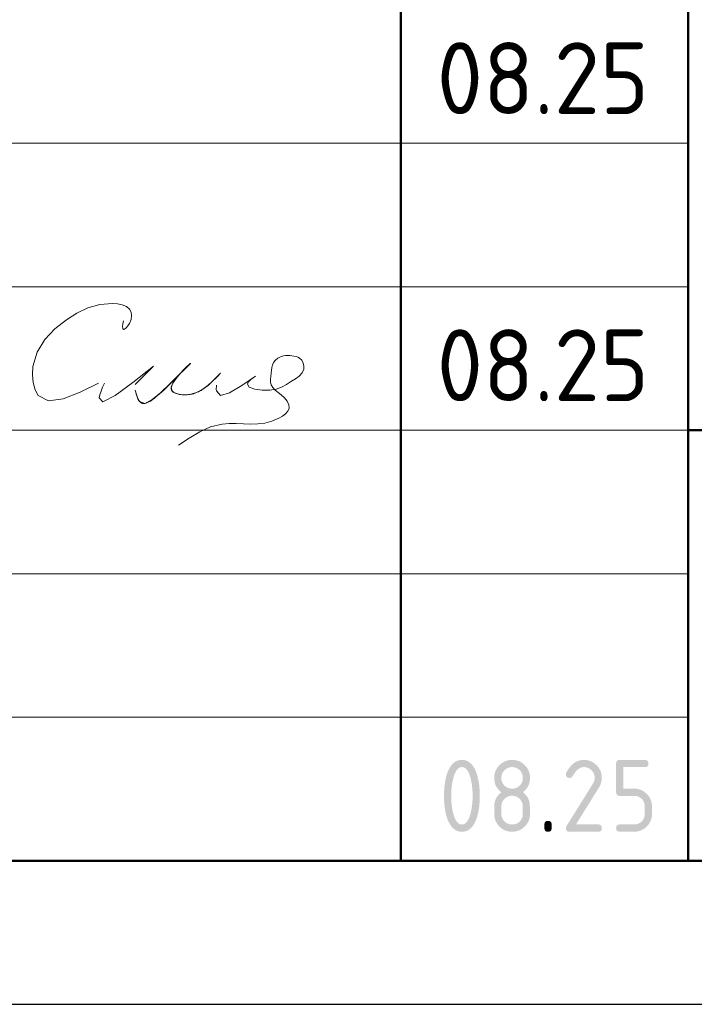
# Model space of a CAD drawing. Header units: millimetres. Extents: x 0 to 21000, y 0 to 14850.
# Tile 4 of 8: x 13586 to 14761, y 0 to 1715. Entities that reach past the tile are written whole.
import ezdxf

# ---------------------------------------------------------------- set-up
doc = ezdxf.new("R2010")
doc.units = ezdxf.units.MM
doc.layers.add('Standard', color=7, linetype='Continuous', lineweight=25)
doc.styles.add('ISOCPEUR', font='txt')

msp = doc.modelspace()

# ---------------------------------------------------------------- hatches: boundary and pattern name
at = {"layer": 'Standard', "linetype": 'Continuous', "lineweight": 25, "transparency": 33554687}
h = msp.add_hatch(color=7, dxfattribs=at)
h.paths.add_polyline_path([(14374.9, 363.1), (14374.9, 367), (14374.7, 370.8), (14374.5, 374.6), (14374.1, 378.2), (14373.7, 381.9), (14373.1, 385.4), (14372.4, 389), (14371.6, 392.4), (14371, 395), (14370.3, 397.3), (14369.6, 399.5), (14368.8, 401.5), (14368, 403.4), (14367.1, 405), (14366.2, 406.6), (14365.3, 407.9), (14364.3, 409.2), (14363.3, 410.2), (14362.2, 411.2), (14361.1, 411.8), (14360, 412.5), (14358.8, 412.8), (14357.5, 413.1), (14356.2, 413.1), (14355, 413.1), (14353.8, 412.8), (14352.6, 412.5), (14351.4, 411.8), (14350.3, 411.2), (14349.3, 410.2), (14348.2, 409.2), (14347.3, 407.9), (14346.3, 406.6), (14345.5, 405), (14344.6, 403.4), (14343.8, 401.4), (14343, 399.5), (14342.3, 397.2), (14341.6, 394.9), (14341, 392.3), (14340.1, 388.8), (14339.5, 385.2), (14338.8, 381.6), (14338.4, 378), (14338, 374.4), (14337.8, 370.6), (14337.6, 366.9), (14337.6, 363.1), (14337.6, 359.3), (14337.8, 355.5), (14338, 351.8), (14338.4, 348.1), (14338.8, 344.5), (14339.4, 340.9), (14340, 337.3), (14340.9, 333.9), (14341.5, 331.3), (14342.2, 329), (14342.9, 326.8), (14343.7, 324.8), (14344.5, 322.9), (14345.4, 321.3), (14346.3, 319.6), (14347.2, 318.4), (14348.2, 317.1), (14349.2, 316.1), (14350.3, 315.1), (14351.4, 314.5), (14352.5, 313.8), (14353.7, 313.5), (14354.9, 313.2), (14356.2, 313.2), (14357.5, 313.2), (14358.8, 313.5), (14360, 313.8), (14361.1, 314.5), (14362.2, 315.1), (14363.3, 316.1), (14364.3, 317.1), (14365.3, 318.4), (14366.2, 319.6), (14367.1, 321.3), (14368, 322.9), (14368.8, 324.8), (14369.6, 326.8), (14370.3, 329), (14371, 331.3), (14371.6, 333.9), (14372.4, 337.3), (14373.1, 340.9), (14373.7, 344.5), (14374.1, 348.1), (14374.5, 351.8), (14374.7, 355.5), (14374.9, 359.3)])
h.paths.add_polyline_path([(14387.4, 363.1), (14387.4, 360.3), (14387.4, 357.7), (14387.3, 355), (14387.1, 352.3), (14386.9, 349.7), (14386.7, 347.2), (14386.4, 344.7), (14386.1, 342.3), (14385.7, 339.9), (14385.3, 337.6), (14384.9, 335.3), (14384.4, 333), (14383.8, 330.8), (14383.2, 328.7), (14382.6, 326.5), (14382, 324.5), (14381, 321.5), (14379.8, 318.9), (14378.6, 316.3), (14377.3, 314.1), (14376, 311.8), (14374.6, 310), (14373.1, 308.1), (14371.5, 306.6), (14369.9, 305.1), (14368.1, 304), (14366.4, 302.9), (14364.5, 302.1), (14362.6, 301.4), (14360.5, 301), (14358.5, 300.6), (14356.2, 300.6), (14354, 300.6), (14352, 301), (14349.9, 301.4), (14348, 302.1), (14346.1, 302.9), (14344.3, 304), (14342.6, 305.1), (14341, 306.6), (14339.4, 308.1), (14337.9, 309.9), (14336.5, 311.8), (14335.2, 314), (14333.9, 316.2), (14332.7, 318.8), (14331.5, 321.4), (14330.5, 324.4), (14329.8, 326.4), (14329.2, 328.6), (14328.6, 330.7), (14328.1, 332.9), (14327.6, 335.2), (14327.2, 337.5), (14326.8, 339.8), (14326.4, 342.2), (14326.1, 344.7), (14325.8, 347.2), (14325.6, 349.7), (14325.4, 352.3), (14325.2, 354.9), (14325.1, 357.6), (14325.1, 360.3), (14325.1, 363.1), (14325.1, 365.9), (14325.1, 368.7), (14325.2, 371.4), (14325.4, 374), (14325.6, 376.6), (14325.8, 379.1), (14326.1, 381.6), (14326.4, 384), (14326.8, 386.5), (14327.2, 388.8), (14327.6, 391.1), (14328.1, 393.3), (14328.6, 395.6), (14329.2, 397.7), (14329.8, 399.8), (14330.5, 401.9), (14331.5, 404.8), (14332.7, 407.4), (14333.9, 410), (14335.2, 412.3), (14336.5, 414.5), (14337.9, 416.4), (14339.4, 418.2), (14341, 419.7), (14342.6, 421.2), (14344.3, 422.3), (14346.1, 423.4), (14348, 424.2), (14349.9, 424.9), (14352, 425.3), (14354, 425.6), (14356.2, 425.6), (14358.5, 425.6), (14360.5, 425.3), (14362.6, 424.9), (14364.5, 424.1), (14366.4, 423.4), (14368.1, 422.3), (14369.9, 421.2), (14371.5, 419.7), (14373.1, 418.2), (14374.6, 416.3), (14376, 414.5), (14377.3, 412.2), (14378.6, 410), (14379.8, 407.4), (14381, 404.8), (14382, 401.8), (14382.6, 399.7), (14383.2, 397.6), (14383.8, 395.5), (14384.4, 393.3), (14384.9, 391), (14385.3, 388.7), (14385.7, 386.4), (14386.1, 384), (14386.4, 381.6), (14386.7, 379.1), (14386.9, 376.5), (14387.1, 373.9), (14387.3, 371.3), (14387.4, 368.6), (14387.4, 365.9)], flags=16)
h = msp.add_hatch(color=7, dxfattribs=at)
h.paths.add_polyline_path([(14443.7, 313.2), (14445.6, 313.2), (14447.4, 313.5), (14449.2, 313.8), (14450.9, 314.5), (14452.6, 315.2), (14454.1, 316.2), (14455.6, 317.2), (14456.9, 318.6), (14458.3, 320), (14459.3, 321.5), (14460.3, 323), (14461, 324.7), (14461.7, 326.3), (14462, 328.1), (14462.3, 329.9), (14462.3, 331.9), (14462.3, 344.4), (14462.3, 346.4), (14462, 348.1), (14461.7, 349.9), (14461, 351.6), (14460.3, 353.3), (14459.3, 354.8), (14458.2, 356.3), (14456.9, 357.7), (14455.5, 359), (14454, 360.1), (14452.5, 361.1), (14450.8, 361.8), (14449.2, 362.5), (14447.4, 362.8), (14445.6, 363.2), (14443.7, 363.2), (14441.7, 363.2), (14439.9, 362.8), (14438.1, 362.5), (14436.5, 361.8), (14434.8, 361.1), (14433.3, 360.1), (14431.8, 359.1), (14430.4, 357.7), (14429.1, 356.3), (14428.1, 354.8), (14427, 353.3), (14426.4, 351.7), (14425.7, 350), (14425.3, 348.2), (14425, 346.4), (14425, 344.4), (14425, 331.9), (14425, 329.9), (14425.3, 328.1), (14425.7, 326.3), (14426.4, 324.7), (14427, 323), (14428.1, 321.5), (14429.1, 320), (14430.4, 318.6), (14431.8, 317.2), (14433.3, 316.2), (14434.8, 315.2), (14436.5, 314.5), (14438.1, 313.8), (14439.9, 313.5), (14441.7, 313.2)])
h.paths.add_polyline_path([(14443.7, 300.6), (14442.1, 300.6), (14440.5, 300.8), (14438.9, 300.9), (14437.4, 301.2), (14435.9, 301.5), (14434.5, 301.9), (14433.1, 302.4), (14431.7, 302.9), (14430.3, 303.5), (14429, 304.2), (14427.7, 304.9), (14426.4, 305.8), (14425.1, 306.6), (14423.9, 307.6), (14422.7, 308.6), (14421.6, 309.8), (14420.5, 310.9), (14419.5, 312.1), (14418.5, 313.3), (14417.6, 314.6), (14416.8, 315.9), (14416, 317.2), (14415.3, 318.5), (14414.8, 319.9), (14414.2, 321.3), (14413.8, 322.7), (14413.3, 324.1), (14413.1, 325.6), (14412.8, 327.1), (14412.6, 328.7), (14412.5, 330.3), (14412.5, 331.9), (14412.5, 344.4), (14412.5, 346.3), (14412.7, 348.2), (14412.9, 350), (14413.3, 351.8), (14413.7, 353.5), (14414.2, 355.2), (14414.8, 356.8), (14415.6, 358.4), (14416.4, 360), (14417.4, 361.4), (14418.4, 362.9), (14419.5, 364.3), (14420.7, 365.7), (14422.1, 366.9), (14423.4, 368.2), (14425, 369.4), (14423.4, 370.6), (14422.1, 371.9), (14420.7, 373.1), (14419.5, 374.5), (14418.4, 375.9), (14417.4, 377.3), (14416.4, 378.8), (14415.6, 380.4), (14414.8, 381.9), (14414.2, 383.6), (14413.7, 385.3), (14413.3, 387), (14412.9, 388.8), (14412.7, 390.6), (14412.5, 392.4), (14412.5, 394.4), (14412.5, 396), (14412.6, 397.6), (14412.8, 399.1), (14413.1, 400.6), (14413.3, 402.1), (14413.8, 403.6), (14414.2, 405), (14414.8, 406.4), (14415.3, 407.8), (14416, 409.1), (14416.8, 410.4), (14417.6, 411.7), (14418.5, 413), (14419.5, 414.2), (14420.5, 415.4), (14421.6, 416.5), (14422.7, 417.6), (14423.9, 418.6), (14425.1, 419.6), (14426.4, 420.5), (14427.7, 421.4), (14429, 422.1), (14430.3, 422.8), (14431.7, 423.4), (14433.1, 423.9), (14434.5, 424.4), (14435.9, 424.8), (14437.4, 425.1), (14438.9, 425.4), (14440.5, 425.5), (14442.1, 425.6), (14443.7, 425.6), (14445.3, 425.6), (14446.9, 425.5), (14448.4, 425.4), (14449.9, 425.1), (14451.4, 424.8), (14452.8, 424.4), (14454.3, 423.9), (14455.7, 423.4), (14457, 422.8), (14458.4, 422.1), (14459.7, 421.4), (14460.9, 420.5), (14462.2, 419.6), (14463.4, 418.6), (14464.6, 417.6), (14465.7, 416.5), (14466.9, 415.4), (14467.9, 414.2), (14468.9, 413), (14469.7, 411.7), (14470.6, 410.4), (14471.3, 409.1), (14472, 407.8), (14472.6, 406.4), (14473.2, 405), (14473.6, 403.6), (14474, 402.1), (14474.3, 400.6), (14474.6, 399.1), (14474.7, 397.6), (14474.9, 396), (14474.9, 394.4), (14474.9, 392.4), (14474.7, 390.6), (14474.5, 388.8), (14474.1, 387), (14473.7, 385.3), (14473.1, 383.6), (14472.5, 381.9), (14471.7, 380.4), (14471, 378.8), (14470, 377.3), (14469, 375.9), (14467.8, 374.5), (14466.7, 373.1), (14465.3, 371.9), (14463.9, 370.6), (14462.3, 369.4), (14464.6, 367.7), (14466.4, 365.8), (14468.3, 363.9), (14469.7, 361.8), (14471.1, 359.7), (14472.1, 357.4), (14473.1, 355.1), (14473.7, 352.6), (14473.9, 352), (14474, 351.2), (14474.1, 350.4), (14474.2, 349.5), (14474.3, 348.5), (14474.4, 347.4), (14474.5, 346.2), (14474.6, 344.9), (14474.6, 343.6), (14474.7, 342.2), (14474.8, 340.7), (14474.8, 339.1), (14474.8, 337.5), (14474.8, 335.7), (14474.9, 333.9), (14474.9, 331.9), (14474.9, 330.3), (14474.7, 328.7), (14474.6, 327.1), (14474.3, 325.6), (14474, 324.1), (14473.6, 322.7), (14473.2, 321.3), (14472.6, 319.9), (14472, 318.5), (14471.3, 317.2), (14470.6, 315.9), (14469.7, 314.6), (14468.9, 313.3), (14467.9, 312.1), (14466.9, 310.9), (14465.7, 309.8), (14464.6, 308.6), (14463.4, 307.6), (14462.2, 306.6), (14460.9, 305.8), (14459.7, 304.9), (14458.4, 304.2), (14457, 303.5), (14455.7, 302.9), (14454.3, 302.4), (14452.8, 301.9), (14451.4, 301.5), (14449.9, 301.2), (14448.4, 300.9), (14446.9, 300.8), (14445.3, 300.6)], flags=16)
h.paths.add_polyline_path([(14443.7, 375.6), (14445.6, 375.6), (14447.4, 376), (14449.2, 376.3), (14450.9, 377), (14452.6, 377.7), (14454.1, 378.7), (14455.6, 379.7), (14456.9, 381.1), (14458.3, 382.4), (14459.3, 383.9), (14460.3, 385.4), (14461, 387.1), (14461.7, 388.8), (14462, 390.6), (14462.3, 392.4), (14462.3, 394.4), (14462.3, 396.3), (14462, 398.1), (14461.7, 399.9), (14461, 401.6), (14460.3, 403.2), (14459.3, 404.7), (14458.2, 406.2), (14456.9, 407.6), (14455.5, 409), (14454, 410), (14452.5, 411.1), (14450.8, 411.7), (14449.2, 412.4), (14447.4, 412.8), (14445.6, 413.1), (14443.7, 413.1), (14441.7, 413.1), (14439.9, 412.8), (14438.1, 412.4), (14436.5, 411.7), (14434.8, 411.1), (14433.3, 410), (14431.8, 409), (14430.4, 407.7), (14429.1, 406.3), (14428.1, 404.8), (14427, 403.3), (14426.4, 401.6), (14425.7, 400), (14425.3, 398.1), (14425, 396.3), (14425, 394.4), (14425, 392.4), (14425.3, 390.6), (14425.7, 388.8), (14426.4, 387.1), (14427, 385.4), (14428.1, 383.9), (14429.1, 382.4), (14430.4, 381.1), (14431.8, 379.7), (14433.3, 378.7), (14434.8, 377.7), (14436.5, 377), (14438.1, 376.3), (14439.9, 376), (14441.7, 375.6)])
for points in [[(14568.6, 425.6), (14570.2, 425.6), (14571.8, 425.5), (14573.3, 425.4), (14574.8, 425.1), (14576.3, 424.8), (14577.8, 424.4), (14579.2, 423.9), (14580.6, 423.4), (14582, 422.8), (14583.3, 422.1), (14584.6, 421.4), (14585.9, 420.5), (14587.1, 419.6), (14588.3, 418.6), (14589.5, 417.6), (14590.7, 416.5), (14591.8, 415.4), (14592.8, 414.2), (14593.8, 413), (14594.7, 411.7), (14595.5, 410.4), (14596.3, 409.1), (14597, 407.8), (14597.5, 406.4), (14598.1, 405), (14598.5, 403.6), (14599, 402.1), (14599.2, 400.6), (14599.5, 399.1), (14599.7, 397.6), (14599.8, 396), (14599.8, 394.4), (14599.8, 392.2), (14599.5, 389.9), (14599.1, 387.7), (14598.4, 385.5), (14597.7, 383.2), (14596.6, 380.9), (14595.6, 378.7), (14594.1, 376.4), (14554.8, 313.2), (14593.6, 313.2), (14594.4, 313.2), (14595, 313.1), (14595.7, 313), (14596.3, 312.8), (14596.9, 312.6), (14597.4, 312.3), (14597.9, 312), (14598.3, 311.6), (14598.7, 311.2), (14598.9, 310.7), (14599.2, 310.2), (14599.4, 309.6), (14599.6, 309.1), (14599.7, 308.4), (14599.8, 307.7), (14599.8, 306.9), (14599.8, 306.1), (14599.7, 305.4), (14599.6, 304.8), (14599.4, 304.2), (14599.2, 303.6), (14598.9, 303.1), (14598.7, 302.6), (14598.3, 302.2), (14597.9, 301.8), (14597.4, 301.5), (14596.9, 301.2), (14596.3, 301), (14595.7, 300.8), (14595, 300.7), (14594.4, 300.6), (14593.6, 300.6), (14543.6, 300.6), (14542.8, 300.6), (14542.1, 300.7), (14541.4, 300.8), (14540.9, 301), (14540.3, 301.2), (14539.8, 301.5), (14539.3, 301.8), (14538.9, 302.2), (14538.5, 302.6), (14538.2, 303.1), (14537.9, 303.6), (14537.7, 304.2), (14537.5, 304.7), (14537.4, 305.4), (14537.3, 306.1), (14537.3, 306.9), (14537.3, 307.8), (14537.6, 308.7), (14537.9, 309.6), (14538.4, 310.5), (14584.2, 384.1), (14585, 385.3), (14585.6, 386.6), (14586.2, 387.9), (14586.5, 389.1), (14586.9, 390.4), (14587.1, 391.7), (14587.3, 393), (14587.3, 394.4), (14587.3, 396.3), (14587, 398.1), (14586.6, 399.9), (14585.9, 401.6), (14585.3, 403.2), (14584.2, 404.7), (14583.2, 406.3), (14581.8, 407.6), (14580.5, 409), (14578.9, 410), (14577.4, 411.1), (14575.8, 411.7), (14574.1, 412.4), (14572.3, 412.8), (14570.5, 413.1), (14568.6, 413.1), (14567.3, 413.1), (14566, 412.9), (14564.7, 412.6), (14563.4, 412.1), (14562.1, 411.6), (14560.9, 410.9), (14559.6, 410.2), (14558.4, 409.2), (14557.2, 408.2), (14556, 407), (14554.8, 405.8), (14553.6, 404.3), (14552.4, 402.8), (14551.3, 401.1), (14550.1, 399.4), (14549, 397.4), (14548.6, 396.6), (14548, 396.1), (14547.5, 395.5), (14546.8, 395.1), (14546.1, 394.8), (14545.3, 394.6), (14544.5, 394.4), (14543.6, 394.4), (14542.8, 394.4), (14542.1, 394.5), (14541.4, 394.6), (14540.9, 394.8), (14540.3, 395), (14539.8, 395.3), (14539.3, 395.5), (14538.9, 395.9), (14538.5, 396.3), (14538.2, 396.8), (14537.9, 397.3), (14537.7, 397.9), (14537.5, 398.5), (14537.4, 399.2), (14537.3, 399.8), (14537.3, 400.6), (14537.3, 401.3), (14537.5, 402), (14537.6, 402.6), (14537.9, 403.2), (14539.4, 406), (14540.9, 408.4), (14542.5, 410.9), (14544.2, 413), (14545.9, 415.1), (14547.7, 416.9), (14549.5, 418.6), (14551.4, 420), (14553.3, 421.4), (14555.3, 422.5), (14557.4, 423.5), (14559.5, 424.2), (14561.7, 424.9), (14563.9, 425.3), (14566.2, 425.6)], [(14624.8, 369.4), (14624.8, 419.4), (14624.8, 420.2), (14624.9, 420.9), (14625, 421.5), (14625.2, 422.1), (14625.4, 422.7), (14625.7, 423.2), (14626, 423.7), (14626.4, 424.1), (14626.7, 424.5), (14627.2, 424.8), (14627.7, 425.1), (14628.3, 425.3), (14628.9, 425.4), (14629.6, 425.5), (14630.3, 425.6), (14631, 425.6), (14674.7, 425.6), (14675.4, 425.6), (14676.1, 425.5), (14676.8, 425.4), (14677.4, 425.3), (14678, 425.1), (14678.5, 424.8), (14679, 424.5), (14679.3, 424.1), (14679.7, 423.7), (14680, 423.2), (14680.3, 422.7), (14680.5, 422.1), (14680.7, 421.5), (14680.8, 420.8), (14680.9, 420.2), (14680.9, 419.4), (14680.9, 418.6), (14680.8, 417.9), (14680.7, 417.2), (14680.5, 416.6), (14680.3, 416.1), (14680, 415.6), (14679.7, 415.1), (14679.3, 414.7), (14679, 414.3), (14678.5, 414), (14678, 413.7), (14677.4, 413.5), (14676.8, 413.3), (14676.1, 413.2), (14675.4, 413.1), (14674.7, 413.1), (14637.3, 413.1), (14637.3, 375.7), (14656, 375.7), (14657.6, 375.7), (14659.2, 375.5), (14660.8, 375.4), (14662.2, 375.1), (14663.7, 374.8), (14665.2, 374.4), (14666.6, 373.9), (14668, 373.4), (14669.4, 372.8), (14670.7, 372.1), (14672, 371.4), (14673.3, 370.5), (14674.5, 369.6), (14675.7, 368.6), (14676.9, 367.6), (14678.1, 366.5), (14679.2, 365.3), (14680.2, 364.1), (14681.2, 362.9), (14682.1, 361.7), (14682.9, 360.4), (14683.6, 359.1), (14684.3, 357.7), (14684.9, 356.4), (14685.5, 355), (14685.9, 353.5), (14686.3, 352.1), (14686.6, 350.6), (14686.9, 349.1), (14687, 347.6), (14687.2, 346), (14687.2, 344.4), (14687.2, 331.9), (14687.2, 330.3), (14687, 328.7), (14686.9, 327.2), (14686.6, 325.7), (14686.3, 324.1), (14685.9, 322.7), (14685.5, 321.3), (14684.9, 319.9), (14684.3, 318.5), (14683.6, 317.2), (14682.9, 315.9), (14682, 314.6), (14681.2, 313.3), (14680.2, 312.1), (14679.2, 310.9), (14678, 309.8), (14676.9, 308.6), (14675.7, 307.6), (14674.5, 306.6), (14673.2, 305.8), (14671.9, 304.9), (14670.6, 304.2), (14669.3, 303.5), (14667.9, 302.9), (14666.5, 302.4), (14665.1, 301.9), (14663.7, 301.5), (14662.2, 301.2), (14660.7, 300.9), (14659.1, 300.8), (14657.6, 300.6), (14656, 300.6), (14631, 300.6), (14630.3, 300.6), (14629.6, 300.7), (14628.9, 300.8), (14628.3, 301), (14627.7, 301.2), (14627.2, 301.5), (14626.7, 301.8), (14626.4, 302.2), (14626, 302.6), (14625.7, 303.1), (14625.4, 303.6), (14625.2, 304.2), (14625, 304.8), (14624.9, 305.4), (14624.8, 306.1), (14624.8, 306.9), (14624.8, 307.7), (14624.9, 308.4), (14625, 309.1), (14625.2, 309.6), (14625.4, 310.2), (14625.7, 310.7), (14626, 311.2), (14626.4, 311.6), (14626.7, 312), (14627.2, 312.3), (14627.7, 312.6), (14628.3, 312.8), (14628.9, 313), (14629.6, 313.1), (14630.3, 313.2), (14631, 313.2), (14656, 313.2), (14657.9, 313.2), (14659.7, 313.5), (14661.5, 313.8), (14663.2, 314.5), (14664.9, 315.2), (14666.4, 316.2), (14667.9, 317.2), (14669.2, 318.6), (14670.6, 320), (14671.6, 321.5), (14672.6, 323), (14673.3, 324.7), (14674, 326.3), (14674.3, 328.1), (14674.7, 329.9), (14674.7, 331.9), (14674.7, 344.4), (14674.7, 346.3), (14674.3, 348.1), (14674, 349.9), (14673.3, 351.6), (14672.6, 353.3), (14671.6, 354.8), (14670.6, 356.3), (14669.2, 357.7), (14667.8, 359), (14666.3, 360.1), (14664.8, 361.1), (14663.1, 361.8), (14661.5, 362.5), (14659.7, 362.8), (14657.9, 363.1), (14656, 363.1), (14631, 363.1), (14630.3, 363.1), (14629.6, 363.2), (14628.9, 363.3), (14628.3, 363.5), (14627.7, 363.7), (14627.2, 364), (14626.7, 364.3), (14626.4, 364.7), (14626, 365.1), (14625.7, 365.6), (14625.4, 366.1), (14625.2, 366.7), (14625, 367.2), (14624.9, 367.9), (14624.8, 368.6)], [(14499.9, 313.2), (14499.9, 313.9), (14500, 314.6), (14500.1, 315.3), (14500.3, 315.9), (14500.5, 316.5), (14500.8, 317), (14501.1, 317.5), (14501.5, 317.9), (14501.9, 318.3), (14502.4, 318.5), (14502.8, 318.8), (14503.4, 319), (14504, 319.2), (14504.7, 319.3), (14505.4, 319.4), (14506.2, 319.4), (14507, 319.4), (14507.6, 319.3), (14508.3, 319.2), (14508.9, 319), (14509.5, 318.8), (14510, 318.5), (14510.5, 318.3), (14510.9, 317.9), (14511.3, 317.5), (14511.6, 317), (14511.8, 316.5), (14512, 315.9), (14512.2, 315.3), (14512.3, 314.6), (14512.4, 313.9), (14512.4, 313.2), (14512.4, 306.9), (14512.4, 306.1), (14512.3, 305.4), (14512.2, 304.8), (14512, 304.2), (14511.8, 303.6), (14511.6, 303.1), (14511.3, 302.6), (14510.9, 302.2), (14510.5, 301.8), (14510, 301.5), (14509.5, 301.2), (14508.9, 301), (14508.3, 300.8), (14507.6, 300.7), (14507, 300.6), (14506.2, 300.6), (14505.4, 300.6), (14504.7, 300.7), (14504, 300.8), (14503.4, 301), (14502.8, 301.2), (14502.4, 301.5), (14501.9, 301.8), (14501.5, 302.2), (14501.1, 302.6), (14500.8, 303.1), (14500.5, 303.6), (14500.3, 304.2), (14500.1, 304.8), (14500, 305.4), (14499.9, 306.1), (14499.9, 306.9)]]:
    msp.add_hatch(color=7, dxfattribs=at).paths.add_polyline_path(points, flags=16)

# ---------------------------------------------------------------- linework, layer by layer
at = {"layer": 'Standard', "color": 7, "linetype": 'Continuous', "lineweight": 50, "transparency": 33554687}
for p, q in [((14250, 250), (14250, 3000)), ((14750, 250), (14750, 3000)), ((14750, 1000), (20750, 1000))]:
    msp.add_line(p, q, dxfattribs=at)
at = {"layer": 'Standard', "color": 7, "linetype": 'Continuous', "lineweight": 13, "transparency": 33554687}
for p, q in [((11500, 1500), (14750, 1500)), ((11500, 1250), (14750, 1250)), ((11500, 1250), (14750, 1250)), ((11500, 1000), (14750, 1000)), ((11500, 1000), (14750, 1000)), ((11500, 750), (14750, 750)), ((11500, 500), (14750, 500))]:
    msp.add_line(p, q, dxfattribs=at)
at = {"layer": 'Standard', "color": 7, "linetype": 'Continuous', "lineweight": 25, "transparency": 33554687}
msp.add_line((11500, 250), (20750, 250), dxfattribs=at)
msp.add_line((11500, 250), (20750, 250), dxfattribs=at)
msp.add_line((11500, 250), (20750, 250), dxfattribs=at)
msp.add_lwpolyline([(0, 0), (21000, 0), (21000, 14850), (0, 14850), (0, 0)], close=True, dxfattribs=at)
at = {"layer": 'Standard', "color": 220, "linetype": 'Continuous', "lineweight": 13, "transparency": 33554687}
msp.add_lwpolyline([(21000, 14850), (0, 14850), (0, 0), (21000, 0), (21000, 14850)], dxfattribs=at)
at = {"layer": 'Standard', "color": 7, "linetype": 'Continuous', "lineweight": 50, "transparency": 33554687}
msp.add_lwpolyline([(1000, 14600), (20750, 14600), (20750, 250), (1000, 250), (1000, 14600)], close=True, dxfattribs=at)
at = {"layer": 'Standard', "color": 7, "linetype": 'Continuous', "lineweight": 25, "transparency": 33554687}
msp.add_lwpolyline([(20750, 3000), (11500, 3000), (11500, 250), (20750, 250), (20750, 3000)], dxfattribs=at)
at = {"layer": 'Standard', "color": 250, "linetype": 'Continuous', "lineweight": 18, "true_color": 0x2d2d2d, "transparency": 33554687}
for points in [[(13766.8, 1190.3), (13766.1, 1185), (13765.6, 1180.4), (13765.8, 1176.9), (13766.8, 1175.3), (13768.9, 1175.8), (13771.7, 1178.2), (13774.7, 1181.7), (13777.4, 1185.9), (13780.3, 1192.9), (13781.2, 1199.7), (13780.2, 1205.8), (13777.4, 1210.9), (13772, 1215.5), (13764.8, 1218.4), (13756.6, 1219.9), (13748, 1220.5), (13725.6, 1218.8), (13705, 1213), (13685.8, 1204), (13667.7, 1192.5), (13647.5, 1176.5), (13629.9, 1157.8), (13616.6, 1136), (13609.4, 1110.8), (13608.7, 1096.7), (13609.9, 1082.9), (13613.3, 1070.5), (13618.7, 1060.7), (13636.7, 1051.3), (13661.8, 1054.6), (13691.6, 1066.3), (13723.8, 1082.2)], [(13935.9, 1099.6), (13935.6, 1099.3), (13935.4, 1099), (13935.1, 1098.7), (13934.9, 1098.4), (13931.1, 1094.4), (13927.3, 1090.3), (13923.4, 1086.4), (13919.4, 1082.5), (13916.8, 1080.2), (13914.3, 1078), (13911.6, 1075.9), (13908.9, 1073.8), (13906.6, 1072.3), (13904.3, 1070.8), (13902, 1069.4), (13899.5, 1068), (13897.4, 1067), (13895.2, 1066), (13893, 1065.1), (13890.8, 1064.3), (13888.7, 1063.6), (13886.5, 1063), (13884.4, 1062.5), (13882.2, 1062.2), (13880, 1061.9), (13877.9, 1061.7), (13875.7, 1061.6), (13873.6, 1061.5), (13871.4, 1061.6), (13869.2, 1061.8), (13867, 1062), (13864.8, 1062.4), (13863.1, 1062.7), (13861.3, 1063.2), (13859.6, 1063.7), (13857.9, 1064.3), (13856.8, 1064.7), (13855.7, 1065.2), (13854.7, 1065.8), (13853.7, 1066.5), (13853.1, 1066.9), (13852.6, 1067.4), (13852, 1067.9), (13851.5, 1068.5), (13851.2, 1069), (13850.9, 1069.5), (13850.7, 1070.1), (13850.4, 1070.6), (13850.3, 1071.2), (13850.1, 1071.9), (13850.1, 1072.5), (13850, 1073.2), (13850.1, 1074.1), (13850.2, 1075), (13850.4, 1075.8), (13850.6, 1076.7), (13851, 1078.1), (13851.6, 1079.4), (13852.2, 1080.7), (13852.8, 1081.9), (13854.1, 1084), (13855.4, 1085.9), (13856.8, 1087.9), (13858.2, 1089.8), (13860.9, 1093.2), (13863.7, 1096.5), (13866.6, 1099.7), (13869.7, 1102.8), (13873.1, 1106), (13876.6, 1109.2), (13880, 1112.6), (13883.4, 1116.2), (13883.5, 1116.3), (13883.6, 1116.4), (13883.7, 1116.5), (13883.8, 1116.6), (13883.8, 1116.6), (13883.8, 1116.6), (13883.8, 1116.6), (13883.8, 1116.6), (13883.8, 1116.6), (13883.8, 1116.6), (13883.8, 1116.6), (13883.8, 1116.6), (13883.8, 1116.6), (13883.8, 1116.6), (13883.8, 1116.6), (13883.8, 1116.6), (13883.8, 1116.6), (13883.8, 1116.6), (13883.8, 1116.5), (13883.8, 1116.5), (13883.8, 1116.5), (13883.7, 1116.4), (13883.6, 1116.3), (13883.6, 1116.2), (13877.4, 1110.8), (13871.8, 1105.2), (13866.4, 1099.5), (13861.1, 1093.8), (13853.5, 1085.9), (13845.6, 1078), (13837.6, 1070.4), (13829.3, 1062.9), (13826.5, 1060.4), (13823.6, 1057.9), (13820.6, 1055.5), (13817.6, 1053.3), (13815.8, 1052), (13814, 1050.8), (13812.2, 1049.7), (13810.2, 1048.7), (13809, 1048.2), (13807.8, 1047.7), (13806.6, 1047.3), (13805.3, 1046.9), (13804.4, 1046.7), (13803.5, 1046.6), (13802.6, 1046.6), (13801.7, 1046.6), (13801, 1046.7), (13800.3, 1046.8), (13799.7, 1046.9), (13799, 1047.2), (13798.4, 1047.4), (13797.8, 1047.8), (13797.2, 1048.1), (13796.6, 1048.6), (13796, 1049.1), (13795.4, 1049.7), (13794.9, 1050.4), (13794.4, 1051.1), (13793.6, 1052.3), (13792.9, 1053.6), (13792.3, 1054.9), (13791.7, 1056.3), (13790.5, 1059.6), (13789.4, 1062.9), (13788.5, 1066.3), (13787.6, 1069.8)], [(13787.6, 1069.8), (13789.2, 1063.9), (13790.9, 1058.5), (13792.8, 1053.7), (13795.1, 1050), (13804.3, 1046.7), (13816.6, 1052.6), (13831.4, 1064.8), (13848, 1080.8), (13861.9, 1094.6), (13874.2, 1106.7), (13882.1, 1114.7), (13883.3, 1116.2), (13880.8, 1113.9), (13876.6, 1109.8), (13871.3, 1104.5), (13865.6, 1098.5), (13858.5, 1090.1), (13852.9, 1082), (13850.1, 1074.6), (13851.5, 1068.6), (13854.5, 1065.9), (13858.9, 1063.9), (13864, 1062.5), (13869.5, 1061.8), (13882.4, 1062.2), (13894.2, 1065.6), (13905, 1071.2), (13914.7, 1078.4), (13920.3, 1083.4), (13925.6, 1088.6), (13930.8, 1094.1), (13935.9, 1099.6)], [(13996.9, 1094.4), (13991.9, 1090.7), (13987.5, 1087), (13984.3, 1083.5), (13982.8, 1080.3), (13986, 1075), (13995.6, 1071.5), (14008.5, 1069.6), (14021.7, 1069.7), (14033, 1071.6), (14042.4, 1075.1), (14051, 1079.7), (14059.8, 1085.2), (14066.7, 1089.4), (14073.1, 1094.2), (14078.3, 1099.7), (14081, 1106.4), (14081.1, 1111.6), (14079.8, 1116.9), (14077.3, 1121.7), (14073.7, 1125.5), (14070.7, 1127.2), (14067.4, 1128.4), (14063.9, 1129.2), (14060.3, 1129.7), (14056.5, 1130.1), (14052.8, 1130.3), (14049.1, 1130.2), (14045.4, 1129.7), (14040.3, 1128), (14035.7, 1125.4), (14031.6, 1121.9), (14028.5, 1117.9), (14026.5, 1113.6), (14025.3, 1109), (14024.6, 1104.1), (14024, 1099.1), (14023.3, 1093.8), (14022.9, 1088.6), (14023, 1083.6), (14024, 1079.1), (14026.8, 1074.3), (14031.1, 1070), (14036.2, 1065.8), (14041.7, 1061.4), (14047.3, 1056.1), (14051.9, 1050.3), (14054.8, 1044.4), (14055.4, 1038.5), (14053.3, 1033.3), (14049.2, 1028.6), (14043.8, 1024.4), (14037.7, 1020.8), (14025.4, 1015.5), (14013.3, 1012.4), (14001, 1011), (13988.7, 1010.7), (13976.2, 1011.2), (13963.5, 1011.7), (13951, 1011.7), (13938.7, 1010.7), (13918.8, 1005.6), (13899.7, 997), (13881.1, 986.1), (13862.9, 974)], [(13733.8, 1082.2), (13730.7, 1074.8), (13728, 1067.8), (13725.8, 1061.5), (13724.6, 1056.3), (13731.1, 1049.3), (13752.3, 1060.2), (13783.4, 1082.9), (13819.4, 1111.6)], [(13819.4, 1111.6), (13811.4, 1103.6), (13803.5, 1095.7), (13795.5, 1087.7), (13787.6, 1079.8)], [(13928.8, 1078.4), (13928.7, 1075.7), (13928.6, 1073.1), (13928.6, 1070.6), (13928.8, 1068.4), (13936, 1060.6), (13951.6, 1065.1), (13972.9, 1077.7), (13996.9, 1094.4)]]:
    msp.add_lwpolyline(points, dxfattribs=at)

# ---------------------------------------------------------------- texts
at = {"layer": 'Standard', "color": 7, "linetype": 'Continuous', "lineweight": 25, "transparency": 33554687, "char_height": 125, "width": 445.84, "attachment_point": 7, "style": 'ISOCPEUR'}
for insert in [(14312.5, 1550.6), (14312.5, 1050.6)]:
    msp.add_mtext('\\W0.94;08.25', dxfattribs=dict(at, insert=insert))

doc.saveas('drawing.dxf')
